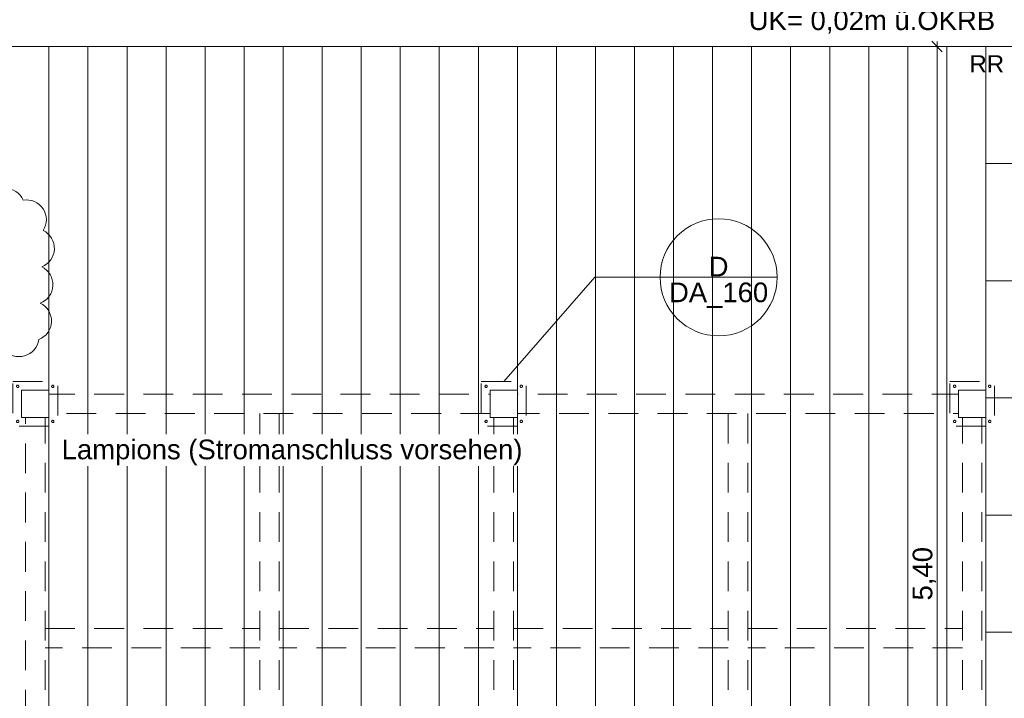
# Model space of a CAD drawing. Header units: metres. Extents: x -180 to 4, y -47 to 4.
# Tile 148 of 256: x -96.3 to -91.26, y -35.13 to -31.66. Entities that reach past the tile are written whole.
import ezdxf

# ---------------------------------------------------------------- set-up
doc = ezdxf.new("R2010")
doc.units = ezdxf.units.M
doc.header["$LTSCALE"] = 0.05
doc.header["$PDMODE"] = 1
doc.header["$PDSIZE"] = -2
doc.linetypes.add('ISO-02 Strichlinie', pattern=[3.81, 3.048, -0.762])
doc.layers.get('0').update_dxf_attribs({"lineweight": 25})
for name, color, linetype, lineweight, true_color in [('30 -34 Innenwände- 11 Durchbruch', 4, 'Continuous', 9, 0x00ffff), ('70 -72 Beschriftung- 1 Beschriftung allgemein', 7, 'Continuous', 9, 0xff6633), ('70 -72 Beschriftung- 7 Detailverweise', 7, 'Continuous', 9, 0x00dd00), ('70 -76 Bemaßung- 2 Allgemein', 7, 'Continuous', 5, 0x6666cc), ('70 -77 Revision- 2 Wolken', 7, 'Continuous', 18, 0x944cff), ('CW-Unsichtbar', 7, 'Continuous', 9, 0x599559)]:
    doc.layers.add(name, color=color, linetype=linetype, lineweight=lineweight, true_color=true_color)
for name, color, linetype, lineweight in [('40 -41 Abwasser_Wasser_Gas- 2 Wasser-1', 7, 'Continuous', 15), ('60- 61 allgemeine Ausstattung- 4 Terrassen', 7, 'Continuous', 9), ('Keine', 7, 'Continuous', 9)]:
    doc.layers.add(name, color=color, linetype=linetype, lineweight=lineweight)
doc.styles.add('Arial', font='arial.ttf')
doc.dimstyles.new('k+k_klein', dxfattribs={"dimtxt": 0.075516, "dimasz": 0.05302, "dimexe": 0.05, "dimexo": 0.15, "dimgap": 0.005, "dimtad": 1, "dimdec": 3, "dimtxsty": 'Arial', "dimblk": 'VW_SLASH-2', "dimblk1": 'VW_SLASH-2', "dimblk2": 'VW_SLASH-2', "dimcen": 0, "dimdle": 0.025, "dimadec": 3, "dimazin": 0, "dimtfac": 0.75, "dimtdec": 3, "dimtix": 1, "dimtmove": 0, "dimatfit": 0, "dimldrblk": 'VW_FILLEDARROW', "dimfxl": 0.1, "dimfxlon": 1, "dimfrac": 2, "dimtolj": 1, "dimarcsym": 0})

# ---------------------------------------------------------------- blocks, each defined once
blk = doc.blocks.new('Gruppe-135')
at = {"layer": '70 -72 Beschriftung- 1 Beschriftung allgemein', "insert": (-91.171, -31.8387), "char_height": 0.0881, "attachment_point": 2, "line_spacing_factor": 0.969685, "style": 'Arial'}
blk.add_mtext('RR DN70', dxfattribs=at)
at = {"color": 255}
blk.add_wipeout([(-91.2013, -31.6875), (-91.1994, -31.6847), (-91.1973, -31.682), (-91.1949, -31.6795), (-91.1923, -31.6773), (-91.1895, -31.6753), (-91.1865, -31.6737), (-91.1833, -31.6723), (-91.1801, -31.6712), (-91.1767, -31.6705), (-91.1733, -31.6701), (-91.1699, -31.6701), (-91.1664, -31.6703), (-91.1631, -31.671), (-91.1597, -31.6719), (-91.1566, -31.6732), (-91.1535, -31.6747), (-91.1506, -31.6766), (-91.1479, -31.6787), (-91.1455, -31.6811), (-91.1432, -31.6837), (-91.1413, -31.6866), (-91.1396, -31.6896), (-91.1382, -31.6927), (-91.1372, -31.696), (-91.1365, -31.6993), (-91.1361, -31.7028), (-91.136, -31.7062), (-91.1363, -31.7096), (-91.1369, -31.713), (-91.1379, -31.7163), (-91.1391, -31.7195), (-91.1407, -31.7225), (-91.1426, -31.7254), (-91.1447, -31.7281), (-91.1471, -31.7306), (-91.1497, -31.7328), (-91.1525, -31.7348), (-91.1555, -31.7364), (-91.1587, -31.7378), (-91.1619, -31.7388), (-91.1653, -31.7396), (-91.1687, -31.74), (-91.1721, -31.74), (-91.1756, -31.7397), (-91.1789, -31.7391), (-91.1823, -31.7382), (-91.1854, -31.7369), (-91.1885, -31.7354), (-91.1914, -31.7335), (-91.1941, -31.7314), (-91.1965, -31.729), (-91.1988, -31.7263), (-91.2007, -31.7235), (-91.2024, -31.7205), (-91.2038, -31.7174), (-91.2048, -31.7141), (-91.2055, -31.7107), (-91.2059, -31.7073), (-91.206, -31.7039), (-91.2057, -31.7005), (-91.2051, -31.6971), (-91.2041, -31.6938), (-91.2029, -31.6906)], dxfattribs=at).dxf.layer = '40 -41 Abwasser_Wasser_Gas- 2 Wasser-1'
at = {"layer": '40 -41 Abwasser_Wasser_Gas- 2 Wasser-1', "flags": 128}
blk.add_lwpolyline([(-91.2013, -31.6875), (-91.1994, -31.6847), (-91.1973, -31.682), (-91.1949, -31.6795), (-91.1923, -31.6773), (-91.1895, -31.6753), (-91.1865, -31.6737), (-91.1833, -31.6723), (-91.1801, -31.6712), (-91.1767, -31.6705), (-91.1733, -31.6701), (-91.1699, -31.6701), (-91.1664, -31.6703), (-91.1631, -31.671), (-91.1597, -31.6719), (-91.1566, -31.6732), (-91.1535, -31.6747), (-91.1506, -31.6766), (-91.1479, -31.6787), (-91.1455, -31.6811), (-91.1432, -31.6837), (-91.1413, -31.6866), (-91.1396, -31.6896), (-91.1382, -31.6927), (-91.1372, -31.696), (-91.1365, -31.6993), (-91.1361, -31.7028), (-91.136, -31.7062), (-91.1363, -31.7096), (-91.1369, -31.713), (-91.1379, -31.7163), (-91.1391, -31.7195), (-91.1407, -31.7225), (-91.1426, -31.7254), (-91.1447, -31.7281), (-91.1471, -31.7306), (-91.1497, -31.7328), (-91.1525, -31.7348), (-91.1555, -31.7364), (-91.1587, -31.7378), (-91.1619, -31.7388), (-91.1653, -31.7396), (-91.1687, -31.74), (-91.1721, -31.74), (-91.1756, -31.7397), (-91.1789, -31.7391), (-91.1823, -31.7382), (-91.1854, -31.7369), (-91.1885, -31.7354), (-91.1914, -31.7335), (-91.1941, -31.7314), (-91.1965, -31.729), (-91.1988, -31.7263), (-91.2007, -31.7235), (-91.2024, -31.7205), (-91.2038, -31.7174), (-91.2048, -31.7141), (-91.2055, -31.7107), (-91.2059, -31.7073), (-91.206, -31.7039), (-91.2057, -31.7005), (-91.2051, -31.6971), (-91.2041, -31.6938), (-91.2029, -31.6906)], close=True, dxfattribs=at)
blk = doc.blocks.new('Gruppe-186')
at = {"layer": 'Keine', "color": 7, "linetype": 'ISO-02 Strichlinie', "lineweight": 9, "transparency": 33554687, "flags": 128}
for points in [[(-96.3354, -33.509), (-96.1054, -33.509), (-96.1054, -33.739), (-96.3354, -33.739)], [(-96.3044, -33.534), (-96.3044, -33.5346), (-96.3045, -33.5352), (-96.3046, -33.5358), (-96.3048, -33.5363), (-96.3051, -33.5369), (-96.3054, -33.5374), (-96.3057, -33.5378), (-96.3061, -33.5383), (-96.3066, -33.5387), (-96.3071, -33.539), (-96.3076, -33.5393), (-96.3081, -33.5396), (-96.3086, -33.5398), (-96.3092, -33.5399), (-96.3098, -33.54), (-96.3104, -33.54), (-96.311, -33.54), (-96.3116, -33.5399), (-96.3121, -33.5398), (-96.3127, -33.5396), (-96.3132, -33.5393), (-96.3137, -33.539), (-96.3142, -33.5387), (-96.3146, -33.5383), (-96.315, -33.5378), (-96.3154, -33.5374), (-96.3157, -33.5369), (-96.3159, -33.5363), (-96.3161, -33.5358), (-96.3163, -33.5352), (-96.3164, -33.5346), (-96.3164, -33.534), (-96.3164, -33.5335), (-96.3163, -33.5329), (-96.3161, -33.5323), (-96.3159, -33.5317), (-96.3157, -33.5312), (-96.3154, -33.5307), (-96.315, -33.5302), (-96.3146, -33.5298), (-96.3142, -33.5294), (-96.3137, -33.5291), (-96.3132, -33.5288), (-96.3127, -33.5285), (-96.3121, -33.5283), (-96.3116, -33.5282), (-96.311, -33.5281), (-96.3104, -33.528), (-96.3098, -33.5281), (-96.3092, -33.5282), (-96.3086, -33.5283), (-96.3081, -33.5285), (-96.3076, -33.5288), (-96.3071, -33.5291), (-96.3066, -33.5294), (-96.3061, -33.5298), (-96.3057, -33.5302), (-96.3054, -33.5307), (-96.3051, -33.5312), (-96.3048, -33.5317), (-96.3046, -33.5323), (-96.3045, -33.5329), (-96.3044, -33.5335)], [(-96.1244, -33.534), (-96.1244, -33.5346), (-96.1245, -33.5352), (-96.1246, -33.5358), (-96.1248, -33.5363), (-96.1251, -33.5369), (-96.1254, -33.5374), (-96.1257, -33.5378), (-96.1261, -33.5383), (-96.1266, -33.5387), (-96.1271, -33.539), (-96.1276, -33.5393), (-96.1281, -33.5396), (-96.1286, -33.5398), (-96.1292, -33.5399), (-96.1298, -33.54), (-96.1304, -33.54), (-96.131, -33.54), (-96.1316, -33.5399), (-96.1321, -33.5398), (-96.1327, -33.5396), (-96.1332, -33.5393), (-96.1337, -33.539), (-96.1342, -33.5387), (-96.1346, -33.5383), (-96.135, -33.5378), (-96.1354, -33.5374), (-96.1357, -33.5369), (-96.1359, -33.5363), (-96.1361, -33.5358), (-96.1363, -33.5352), (-96.1364, -33.5346), (-96.1364, -33.534), (-96.1364, -33.5335), (-96.1363, -33.5329), (-96.1361, -33.5323), (-96.1359, -33.5317), (-96.1357, -33.5312), (-96.1354, -33.5307), (-96.135, -33.5302), (-96.1346, -33.5298), (-96.1342, -33.5294), (-96.1337, -33.5291), (-96.1332, -33.5288), (-96.1327, -33.5285), (-96.1321, -33.5283), (-96.1316, -33.5282), (-96.131, -33.5281), (-96.1304, -33.528), (-96.1298, -33.5281), (-96.1292, -33.5282), (-96.1286, -33.5283), (-96.1281, -33.5285), (-96.1276, -33.5288), (-96.1271, -33.5291), (-96.1266, -33.5294), (-96.1261, -33.5298), (-96.1257, -33.5302), (-96.1254, -33.5307), (-96.1251, -33.5312), (-96.1248, -33.5317), (-96.1246, -33.5323), (-96.1245, -33.5329), (-96.1244, -33.5335)], [(-96.3044, -33.714), (-96.3044, -33.7146), (-96.3045, -33.7152), (-96.3046, -33.7158), (-96.3048, -33.7163), (-96.3051, -33.7169), (-96.3054, -33.7174), (-96.3057, -33.7178), (-96.3061, -33.7183), (-96.3066, -33.7187), (-96.3071, -33.719), (-96.3076, -33.7193), (-96.3081, -33.7196), (-96.3086, -33.7198), (-96.3092, -33.7199), (-96.3098, -33.72), (-96.3104, -33.72), (-96.311, -33.72), (-96.3116, -33.7199), (-96.3121, -33.7198), (-96.3127, -33.7196), (-96.3132, -33.7193), (-96.3137, -33.719), (-96.3142, -33.7187), (-96.3146, -33.7183), (-96.315, -33.7178), (-96.3154, -33.7174), (-96.3157, -33.7169), (-96.3159, -33.7163), (-96.3161, -33.7158), (-96.3163, -33.7152), (-96.3164, -33.7146), (-96.3164, -33.714), (-96.3164, -33.7135), (-96.3163, -33.7129), (-96.3161, -33.7123), (-96.3159, -33.7117), (-96.3157, -33.7112), (-96.3154, -33.7107), (-96.315, -33.7102), (-96.3146, -33.7098), (-96.3142, -33.7094), (-96.3137, -33.7091), (-96.3132, -33.7088), (-96.3127, -33.7085), (-96.3121, -33.7083), (-96.3116, -33.7082), (-96.311, -33.7081), (-96.3104, -33.708), (-96.3098, -33.7081), (-96.3092, -33.7082), (-96.3086, -33.7083), (-96.3081, -33.7085), (-96.3076, -33.7088), (-96.3071, -33.7091), (-96.3066, -33.7094), (-96.3061, -33.7098), (-96.3057, -33.7102), (-96.3054, -33.7107), (-96.3051, -33.7112), (-96.3048, -33.7117), (-96.3046, -33.7123), (-96.3045, -33.7129), (-96.3044, -33.7135)], [(-96.1244, -33.714), (-96.1244, -33.7146), (-96.1245, -33.7152), (-96.1246, -33.7158), (-96.1248, -33.7163), (-96.1251, -33.7169), (-96.1254, -33.7174), (-96.1257, -33.7178), (-96.1261, -33.7183), (-96.1266, -33.7187), (-96.1271, -33.719), (-96.1276, -33.7193), (-96.1281, -33.7196), (-96.1286, -33.7198), (-96.1292, -33.7199), (-96.1298, -33.72), (-96.1304, -33.72), (-96.131, -33.72), (-96.1316, -33.7199), (-96.1321, -33.7198), (-96.1327, -33.7196), (-96.1332, -33.7193), (-96.1337, -33.719), (-96.1342, -33.7187), (-96.1346, -33.7183), (-96.135, -33.7178), (-96.1354, -33.7174), (-96.1357, -33.7169), (-96.1359, -33.7163), (-96.1361, -33.7158), (-96.1363, -33.7152), (-96.1364, -33.7146), (-96.1364, -33.714), (-96.1364, -33.7135), (-96.1363, -33.7129), (-96.1361, -33.7123), (-96.1359, -33.7117), (-96.1357, -33.7112), (-96.1354, -33.7107), (-96.135, -33.7102), (-96.1346, -33.7098), (-96.1342, -33.7094), (-96.1337, -33.7091), (-96.1332, -33.7088), (-96.1327, -33.7085), (-96.1321, -33.7083), (-96.1316, -33.7082), (-96.131, -33.7081), (-96.1304, -33.708), (-96.1298, -33.7081), (-96.1292, -33.7082), (-96.1286, -33.7083), (-96.1281, -33.7085), (-96.1276, -33.7088), (-96.1271, -33.7091), (-96.1266, -33.7094), (-96.1261, -33.7098), (-96.1257, -33.7102), (-96.1254, -33.7107), (-96.1251, -33.7112), (-96.1248, -33.7117), (-96.1246, -33.7123), (-96.1245, -33.7129), (-96.1244, -33.7135)]]:
    blk.add_lwpolyline(points, close=True, dxfattribs=at)
blk = doc.blocks.new('Gruppe-190')
at = {"layer": 'Keine', "color": 7, "linetype": 'ISO-02 Strichlinie', "lineweight": 9, "transparency": 33554687, "flags": 128}
for points in [[(-91.5354, -33.509), (-91.3054, -33.509), (-91.3054, -33.739), (-91.5354, -33.739)], [(-91.5044, -33.534), (-91.5044, -33.5346), (-91.5045, -33.5352), (-91.5046, -33.5358), (-91.5048, -33.5363), (-91.5051, -33.5369), (-91.5054, -33.5374), (-91.5057, -33.5378), (-91.5061, -33.5383), (-91.5066, -33.5387), (-91.5071, -33.539), (-91.5076, -33.5393), (-91.5081, -33.5396), (-91.5086, -33.5398), (-91.5092, -33.5399), (-91.5098, -33.54), (-91.5104, -33.54), (-91.511, -33.54), (-91.5116, -33.5399), (-91.5121, -33.5398), (-91.5127, -33.5396), (-91.5132, -33.5393), (-91.5137, -33.539), (-91.5142, -33.5387), (-91.5146, -33.5383), (-91.515, -33.5378), (-91.5154, -33.5374), (-91.5157, -33.5369), (-91.5159, -33.5363), (-91.5161, -33.5358), (-91.5163, -33.5352), (-91.5164, -33.5346), (-91.5164, -33.534), (-91.5164, -33.5335), (-91.5163, -33.5329), (-91.5161, -33.5323), (-91.5159, -33.5317), (-91.5157, -33.5312), (-91.5154, -33.5307), (-91.515, -33.5302), (-91.5146, -33.5298), (-91.5142, -33.5294), (-91.5137, -33.5291), (-91.5132, -33.5288), (-91.5127, -33.5285), (-91.5121, -33.5283), (-91.5116, -33.5282), (-91.511, -33.5281), (-91.5104, -33.528), (-91.5098, -33.5281), (-91.5092, -33.5282), (-91.5086, -33.5283), (-91.5081, -33.5285), (-91.5076, -33.5288), (-91.5071, -33.5291), (-91.5066, -33.5294), (-91.5061, -33.5298), (-91.5057, -33.5302), (-91.5054, -33.5307), (-91.5051, -33.5312), (-91.5048, -33.5317), (-91.5046, -33.5323), (-91.5045, -33.5329), (-91.5044, -33.5335)], [(-91.3244, -33.534), (-91.3244, -33.5346), (-91.3245, -33.5352), (-91.3246, -33.5358), (-91.3248, -33.5363), (-91.3251, -33.5369), (-91.3254, -33.5374), (-91.3257, -33.5378), (-91.3261, -33.5383), (-91.3266, -33.5387), (-91.3271, -33.539), (-91.3276, -33.5393), (-91.3281, -33.5396), (-91.3286, -33.5398), (-91.3292, -33.5399), (-91.3298, -33.54), (-91.3304, -33.54), (-91.331, -33.54), (-91.3316, -33.5399), (-91.3321, -33.5398), (-91.3327, -33.5396), (-91.3332, -33.5393), (-91.3337, -33.539), (-91.3342, -33.5387), (-91.3346, -33.5383), (-91.335, -33.5378), (-91.3354, -33.5374), (-91.3357, -33.5369), (-91.3359, -33.5363), (-91.3361, -33.5358), (-91.3363, -33.5352), (-91.3364, -33.5346), (-91.3364, -33.534), (-91.3364, -33.5335), (-91.3363, -33.5329), (-91.3361, -33.5323), (-91.3359, -33.5317), (-91.3357, -33.5312), (-91.3354, -33.5307), (-91.335, -33.5302), (-91.3346, -33.5298), (-91.3342, -33.5294), (-91.3337, -33.5291), (-91.3332, -33.5288), (-91.3327, -33.5285), (-91.3321, -33.5283), (-91.3316, -33.5282), (-91.331, -33.5281), (-91.3304, -33.528), (-91.3298, -33.5281), (-91.3292, -33.5282), (-91.3286, -33.5283), (-91.3281, -33.5285), (-91.3276, -33.5288), (-91.3271, -33.5291), (-91.3266, -33.5294), (-91.3261, -33.5298), (-91.3257, -33.5302), (-91.3254, -33.5307), (-91.3251, -33.5312), (-91.3248, -33.5317), (-91.3246, -33.5323), (-91.3245, -33.5329), (-91.3244, -33.5335)], [(-91.5044, -33.714), (-91.5044, -33.7146), (-91.5045, -33.7152), (-91.5046, -33.7158), (-91.5048, -33.7163), (-91.5051, -33.7169), (-91.5054, -33.7174), (-91.5057, -33.7178), (-91.5061, -33.7183), (-91.5066, -33.7187), (-91.5071, -33.719), (-91.5076, -33.7193), (-91.5081, -33.7196), (-91.5086, -33.7198), (-91.5092, -33.7199), (-91.5098, -33.72), (-91.5104, -33.72), (-91.511, -33.72), (-91.5116, -33.7199), (-91.5121, -33.7198), (-91.5127, -33.7196), (-91.5132, -33.7193), (-91.5137, -33.719), (-91.5142, -33.7187), (-91.5146, -33.7183), (-91.515, -33.7178), (-91.5154, -33.7174), (-91.5157, -33.7169), (-91.5159, -33.7163), (-91.5161, -33.7158), (-91.5163, -33.7152), (-91.5164, -33.7146), (-91.5164, -33.714), (-91.5164, -33.7135), (-91.5163, -33.7129), (-91.5161, -33.7123), (-91.5159, -33.7117), (-91.5157, -33.7112), (-91.5154, -33.7107), (-91.515, -33.7102), (-91.5146, -33.7098), (-91.5142, -33.7094), (-91.5137, -33.7091), (-91.5132, -33.7088), (-91.5127, -33.7085), (-91.5121, -33.7083), (-91.5116, -33.7082), (-91.511, -33.7081), (-91.5104, -33.708), (-91.5098, -33.7081), (-91.5092, -33.7082), (-91.5086, -33.7083), (-91.5081, -33.7085), (-91.5076, -33.7088), (-91.5071, -33.7091), (-91.5066, -33.7094), (-91.5061, -33.7098), (-91.5057, -33.7102), (-91.5054, -33.7107), (-91.5051, -33.7112), (-91.5048, -33.7117), (-91.5046, -33.7123), (-91.5045, -33.7129), (-91.5044, -33.7135)], [(-91.3244, -33.714), (-91.3244, -33.7146), (-91.3245, -33.7152), (-91.3246, -33.7158), (-91.3248, -33.7163), (-91.3251, -33.7169), (-91.3254, -33.7174), (-91.3257, -33.7178), (-91.3261, -33.7183), (-91.3266, -33.7187), (-91.3271, -33.719), (-91.3276, -33.7193), (-91.3281, -33.7196), (-91.3286, -33.7198), (-91.3292, -33.7199), (-91.3298, -33.72), (-91.3304, -33.72), (-91.331, -33.72), (-91.3316, -33.7199), (-91.3321, -33.7198), (-91.3327, -33.7196), (-91.3332, -33.7193), (-91.3337, -33.719), (-91.3342, -33.7187), (-91.3346, -33.7183), (-91.335, -33.7178), (-91.3354, -33.7174), (-91.3357, -33.7169), (-91.3359, -33.7163), (-91.3361, -33.7158), (-91.3363, -33.7152), (-91.3364, -33.7146), (-91.3364, -33.714), (-91.3364, -33.7135), (-91.3363, -33.7129), (-91.3361, -33.7123), (-91.3359, -33.7117), (-91.3357, -33.7112), (-91.3354, -33.7107), (-91.335, -33.7102), (-91.3346, -33.7098), (-91.3342, -33.7094), (-91.3337, -33.7091), (-91.3332, -33.7088), (-91.3327, -33.7085), (-91.3321, -33.7083), (-91.3316, -33.7082), (-91.331, -33.7081), (-91.3304, -33.708), (-91.3298, -33.7081), (-91.3292, -33.7082), (-91.3286, -33.7083), (-91.3281, -33.7085), (-91.3276, -33.7088), (-91.3271, -33.7091), (-91.3266, -33.7094), (-91.3261, -33.7098), (-91.3257, -33.7102), (-91.3254, -33.7107), (-91.3251, -33.7112), (-91.3248, -33.7117), (-91.3246, -33.7123), (-91.3245, -33.7129), (-91.3244, -33.7135)]]:
    blk.add_lwpolyline(points, close=True, dxfattribs=at)
blk = doc.blocks.new('Gruppe-191')
at = {"layer": 'Keine', "color": 7, "linetype": 'ISO-02 Strichlinie', "lineweight": 9, "transparency": 33554687, "flags": 128}
for points in [[(-93.9354, -33.509), (-93.7054, -33.509), (-93.7054, -33.739), (-93.9354, -33.739)], [(-93.9044, -33.534), (-93.9044, -33.5346), (-93.9045, -33.5352), (-93.9046, -33.5358), (-93.9048, -33.5363), (-93.9051, -33.5369), (-93.9054, -33.5374), (-93.9057, -33.5378), (-93.9061, -33.5383), (-93.9066, -33.5387), (-93.9071, -33.539), (-93.9076, -33.5393), (-93.9081, -33.5396), (-93.9086, -33.5398), (-93.9092, -33.5399), (-93.9098, -33.54), (-93.9104, -33.54), (-93.911, -33.54), (-93.9116, -33.5399), (-93.9121, -33.5398), (-93.9127, -33.5396), (-93.9132, -33.5393), (-93.9137, -33.539), (-93.9142, -33.5387), (-93.9146, -33.5383), (-93.915, -33.5378), (-93.9154, -33.5374), (-93.9157, -33.5369), (-93.9159, -33.5363), (-93.9161, -33.5358), (-93.9163, -33.5352), (-93.9164, -33.5346), (-93.9164, -33.534), (-93.9164, -33.5335), (-93.9163, -33.5329), (-93.9161, -33.5323), (-93.9159, -33.5317), (-93.9157, -33.5312), (-93.9154, -33.5307), (-93.915, -33.5302), (-93.9146, -33.5298), (-93.9142, -33.5294), (-93.9137, -33.5291), (-93.9132, -33.5288), (-93.9127, -33.5285), (-93.9121, -33.5283), (-93.9116, -33.5282), (-93.911, -33.5281), (-93.9104, -33.528), (-93.9098, -33.5281), (-93.9092, -33.5282), (-93.9086, -33.5283), (-93.9081, -33.5285), (-93.9076, -33.5288), (-93.9071, -33.5291), (-93.9066, -33.5294), (-93.9061, -33.5298), (-93.9057, -33.5302), (-93.9054, -33.5307), (-93.9051, -33.5312), (-93.9048, -33.5317), (-93.9046, -33.5323), (-93.9045, -33.5329), (-93.9044, -33.5335)], [(-93.7244, -33.534), (-93.7244, -33.5346), (-93.7245, -33.5352), (-93.7246, -33.5358), (-93.7248, -33.5363), (-93.7251, -33.5369), (-93.7254, -33.5374), (-93.7257, -33.5378), (-93.7261, -33.5383), (-93.7266, -33.5387), (-93.7271, -33.539), (-93.7276, -33.5393), (-93.7281, -33.5396), (-93.7286, -33.5398), (-93.7292, -33.5399), (-93.7298, -33.54), (-93.7304, -33.54), (-93.731, -33.54), (-93.7316, -33.5399), (-93.7321, -33.5398), (-93.7327, -33.5396), (-93.7332, -33.5393), (-93.7337, -33.539), (-93.7342, -33.5387), (-93.7346, -33.5383), (-93.735, -33.5378), (-93.7354, -33.5374), (-93.7357, -33.5369), (-93.7359, -33.5363), (-93.7361, -33.5358), (-93.7363, -33.5352), (-93.7364, -33.5346), (-93.7364, -33.534), (-93.7364, -33.5335), (-93.7363, -33.5329), (-93.7361, -33.5323), (-93.7359, -33.5317), (-93.7357, -33.5312), (-93.7354, -33.5307), (-93.735, -33.5302), (-93.7346, -33.5298), (-93.7342, -33.5294), (-93.7337, -33.5291), (-93.7332, -33.5288), (-93.7327, -33.5285), (-93.7321, -33.5283), (-93.7316, -33.5282), (-93.731, -33.5281), (-93.7304, -33.528), (-93.7298, -33.5281), (-93.7292, -33.5282), (-93.7286, -33.5283), (-93.7281, -33.5285), (-93.7276, -33.5288), (-93.7271, -33.5291), (-93.7266, -33.5294), (-93.7261, -33.5298), (-93.7257, -33.5302), (-93.7254, -33.5307), (-93.7251, -33.5312), (-93.7248, -33.5317), (-93.7246, -33.5323), (-93.7245, -33.5329), (-93.7244, -33.5335)], [(-93.9044, -33.714), (-93.9044, -33.7146), (-93.9045, -33.7152), (-93.9046, -33.7158), (-93.9048, -33.7163), (-93.9051, -33.7169), (-93.9054, -33.7174), (-93.9057, -33.7178), (-93.9061, -33.7183), (-93.9066, -33.7187), (-93.9071, -33.719), (-93.9076, -33.7193), (-93.9081, -33.7196), (-93.9086, -33.7198), (-93.9092, -33.7199), (-93.9098, -33.72), (-93.9104, -33.72), (-93.911, -33.72), (-93.9116, -33.7199), (-93.9121, -33.7198), (-93.9127, -33.7196), (-93.9132, -33.7193), (-93.9137, -33.719), (-93.9142, -33.7187), (-93.9146, -33.7183), (-93.915, -33.7178), (-93.9154, -33.7174), (-93.9157, -33.7169), (-93.9159, -33.7163), (-93.9161, -33.7158), (-93.9163, -33.7152), (-93.9164, -33.7146), (-93.9164, -33.714), (-93.9164, -33.7135), (-93.9163, -33.7129), (-93.9161, -33.7123), (-93.9159, -33.7117), (-93.9157, -33.7112), (-93.9154, -33.7107), (-93.915, -33.7102), (-93.9146, -33.7098), (-93.9142, -33.7094), (-93.9137, -33.7091), (-93.9132, -33.7088), (-93.9127, -33.7085), (-93.9121, -33.7083), (-93.9116, -33.7082), (-93.911, -33.7081), (-93.9104, -33.708), (-93.9098, -33.7081), (-93.9092, -33.7082), (-93.9086, -33.7083), (-93.9081, -33.7085), (-93.9076, -33.7088), (-93.9071, -33.7091), (-93.9066, -33.7094), (-93.9061, -33.7098), (-93.9057, -33.7102), (-93.9054, -33.7107), (-93.9051, -33.7112), (-93.9048, -33.7117), (-93.9046, -33.7123), (-93.9045, -33.7129), (-93.9044, -33.7135)], [(-93.7244, -33.714), (-93.7244, -33.7146), (-93.7245, -33.7152), (-93.7246, -33.7158), (-93.7248, -33.7163), (-93.7251, -33.7169), (-93.7254, -33.7174), (-93.7257, -33.7178), (-93.7261, -33.7183), (-93.7266, -33.7187), (-93.7271, -33.719), (-93.7276, -33.7193), (-93.7281, -33.7196), (-93.7286, -33.7198), (-93.7292, -33.7199), (-93.7298, -33.72), (-93.7304, -33.72), (-93.731, -33.72), (-93.7316, -33.7199), (-93.7321, -33.7198), (-93.7327, -33.7196), (-93.7332, -33.7193), (-93.7337, -33.719), (-93.7342, -33.7187), (-93.7346, -33.7183), (-93.735, -33.7178), (-93.7354, -33.7174), (-93.7357, -33.7169), (-93.7359, -33.7163), (-93.7361, -33.7158), (-93.7363, -33.7152), (-93.7364, -33.7146), (-93.7364, -33.714), (-93.7364, -33.7135), (-93.7363, -33.7129), (-93.7361, -33.7123), (-93.7359, -33.7117), (-93.7357, -33.7112), (-93.7354, -33.7107), (-93.735, -33.7102), (-93.7346, -33.7098), (-93.7342, -33.7094), (-93.7337, -33.7091), (-93.7332, -33.7088), (-93.7327, -33.7085), (-93.7321, -33.7083), (-93.7316, -33.7082), (-93.731, -33.7081), (-93.7304, -33.708), (-93.7298, -33.7081), (-93.7292, -33.7082), (-93.7286, -33.7083), (-93.7281, -33.7085), (-93.7276, -33.7088), (-93.7271, -33.7091), (-93.7266, -33.7094), (-93.7261, -33.7098), (-93.7257, -33.7102), (-93.7254, -33.7107), (-93.7251, -33.7112), (-93.7248, -33.7117), (-93.7246, -33.7123), (-93.7245, -33.7129), (-93.7244, -33.7135)]]:
    blk.add_lwpolyline(points, close=True, dxfattribs=at)
blk = doc.blocks.new('Änderungswolke-1')
at = {"layer": '70 -77 Revision- 2 Wolken', "transparency": 33554687, "flags": 128}
blk.add_lwpolyline([(-1.25, 0.3775, -0.298217), (-1.1569, 0.4385, -0.298217), (-1.0638, 0.3775, -0.298217), (-0.9706, 0.4385, -0.298217), (-0.8775, 0.3775, -0.298217), (-0.7844, 0.4385, -0.298217), (-0.6913, 0.3775, -0.298217), (-0.5982, 0.4385, -0.298217), (-0.5051, 0.3775, -0.298217), (-0.4119, 0.4385, -0.298217), (-0.3188, 0.3775, -0.298217), (-0.2257, 0.4385, -0.298217), (-0.1326, 0.3775, -0.298217), (-0.0395, 0.4385, -0.298217), (0.0537, 0.3775, -0.298217), (0.1468, 0.4385, -0.298217), (0.2399, 0.3775, -0.298217), (0.333, 0.4385, -0.298217), (0.4261, 0.3775, -0.298217), (0.5192, 0.4385, -0.298217), (0.6124, 0.3775, -0.298217), (0.7055, 0.4385, -0.298217), (0.7986, 0.3775, -0.298217), (0.8917, 0.4385, -0.298217), (0.9848, 0.3775, -0.298217), (1.0779, 0.4385, -0.298217), (1.1711, 0.3775, -0.298217), (1.2733, 0.3336, -0.298217), (1.2739, 0.2223, -0.298217), (1.3311, 0.1268, -0.298217), (1.2665, 0.0362, -0.298217), (1.3237, -0.0593, -0.298217), (1.2591, -0.1499, -0.298217), (1.3163, -0.2454, -0.298217), (1.2517, -0.336, -0.298217), (1.1784, -0.4198, -0.298217), (1.0723, -0.3861, -0.298217), (0.9789, -0.4467, -0.298217), (0.886, -0.3854, -0.298217), (0.7927, -0.446, -0.298217), (0.6998, -0.3847, -0.298217), (0.6065, -0.4453, -0.298217), (0.5136, -0.384, -0.298217), (0.4202, -0.4446, -0.298217), (0.3273, -0.3833, -0.298217), (0.234, -0.4439, -0.298217), (0.1411, -0.3826, -0.298217), (0.0478, -0.4432, -0.298217), (-0.0451, -0.3819, -0.298217), (-0.1385, -0.4426, -0.298217), (-0.2314, -0.3813, -0.298217), (-0.3247, -0.4419, -0.298217), (-0.4176, -0.3806, -0.298217), (-0.5109, -0.4412, -0.298217), (-0.6038, -0.3799, -0.298217), (-0.6972, -0.4405, -0.298217), (-0.7901, -0.3792, -0.298217), (-0.8834, -0.4398, -0.298217), (-0.9763, -0.3785, -0.298217), (-1.0696, -0.4391, -0.298217), (-1.1625, -0.3778, -0.298217), (-1.268, -0.3423, -0.298217), (-1.2777, -0.2315, -0.298217), (-1.3344, -0.1357, -0.298217), (-1.2692, -0.0454, -0.298217), (-1.3259, 0.0504, -0.298217), (-1.2608, 0.1406, -0.298217), (-1.3174, 0.2364, -0.298217), (-1.2523, 0.3267, -0.298217), (-1.2678, 0.3528, -0.298217), (-1.25, 0.3775)], format="xyb", close=True, dxfattribs=at)
blk = doc.blocks.new('Gruppe-198')
at = {"layer": '60- 61 allgemeine Ausstattung- 4 Terrassen', "linetype": 'Continuous', "lineweight": 9, "transparency": 33554534}
h = blk.add_hatch(dxfattribs=at)
h.set_pattern_fill('Platte 60_60 SRF-1', style=0, pattern_type=2)
h.set_pattern_definition([(90, (-83.55, -31.79404), (-0.6, 7e-17), []), (0, (-83.55, -31.79404), (0, 0.6), [])])
h.paths.add_polyline_path([(-91.3504, -37.194), (-98.824, -37.194), (-98.824, -39.2803), (-98.824, -39.2803), (-98.824, -39.837), (-96.571, -39.837), (-96.571, -39.717), (-83.5504, -39.717), (-83.5504, -37.187), (-83.5503, -36.06), (-83.5504, -36.06), (-83.5504, -33.594), (-75.268, -33.594), (-75.268, -31.794), (-91.3504, -31.794)])
at = {"layer": '60- 61 allgemeine Ausstattung- 4 Terrassen', "linetype": 'Continuous', "lineweight": 9, "transparency": 33554495}
h = blk.add_hatch(dxfattribs=at)
h.set_pattern_fill('Dämmstoff v 2mm SRF-2', style=0, pattern_type=2)
h.set_pattern_definition([(90, (-91.35039, -31.79404), (0.2, 0), [])])
h.paths.add_polyline_path([(-98.824, -31.794), (-98.824, -37.194), (-91.3504, -37.194), (-91.3504, -31.794)])
at = {"layer": '60- 61 allgemeine Ausstattung- 4 Terrassen', "color": 7, "linetype": 'ISO-02 Strichlinie'}
for p, q in [((-96.2704, -33.574), (-96.2704, -37.074)), ((-96.1704, -33.574), (-91.3651, -33.574)), ((-96.1704, -33.674), (-96.1704, -37.074)), ((-91.3651, -33.674), (-96.1704, -33.674)), ((-95.0704, -33.674), (-95.0704, -37.074)), ((-94.9704, -33.674), (-94.9704, -37.074)), ((-93.8704, -33.674), (-93.8704, -37.074)), ((-93.7704, -33.674), (-93.7704, -37.074)), ((-92.6704, -33.674), (-92.6704, -37.074)), ((-92.5704, -33.674), (-92.5704, -37.074)), ((-91.4704, -33.674), (-91.4704, -37.074)), ((-91.3704, -33.674), (-91.3704, -37.074)), ((-96.1704, -34.774), (-95.0704, -34.774)), ((-94.9704, -34.774), (-93.8704, -34.774)), ((-93.7704, -34.774), (-92.6704, -34.774)), ((-92.5704, -34.774), (-91.4704, -34.774)), ((-95.0704, -34.874), (-96.1704, -34.874)), ((-93.8704, -34.874), (-94.9704, -34.874)), ((-92.6704, -34.874), (-93.7704, -34.874)), ((-91.4704, -34.874), (-92.5704, -34.874))]:
    blk.add_line(p, q, dxfattribs=at)
at = {"layer": '60- 61 allgemeine Ausstattung- 4 Terrassen', "color": 252, "linetype": 'Continuous', "lineweight": 9, "true_color": 0x888888, "transparency": 33554687, "flags": 128}
for points in [[(-91.3504, -37.194), (-98.824, -37.194), (-98.824, -39.2803), (-98.824, -39.2803), (-98.824, -39.837), (-96.571, -39.837), (-96.571, -39.717), (-83.5504, -39.717), (-83.5504, -37.187), (-83.5503, -36.06), (-83.5504, -36.06), (-83.5504, -33.594), (-75.268, -33.594), (-75.268, -31.794), (-91.3504, -31.794)], [(-98.824, -31.794), (-98.824, -37.194), (-91.3504, -37.194), (-91.3504, -31.794)]]:
    blk.add_lwpolyline(points, close=True, dxfattribs=at)
at = {"layer": '70 -72 Beschriftung- 7 Detailverweise', "transparency": 33554687}
for q in [(-93.8204, -33.509), (-92.7194, -32.9761)]:
    blk.add_line((-93.3544, -32.9761), q, dxfattribs=at)
at = {"layer": '70 -72 Beschriftung- 7 Detailverweise'}
blk.add_line((-92.4194, -32.9761), (-93.0194, -32.9761), dxfattribs=at)
at = {"layer": '70 -72 Beschriftung- 7 Detailverweise', "flags": 128}
blk.add_lwpolyline([(-92.4194, -32.9761), (-92.4208, -33.0055), (-92.4252, -33.0346), (-92.4323, -33.0632), (-92.4422, -33.0909), (-92.4548, -33.1175), (-92.4699, -33.1428), (-92.4875, -33.1664), (-92.5073, -33.1882), (-92.5291, -33.208), (-92.5527, -33.2255), (-92.578, -33.2407), (-92.6046, -33.2532), (-92.6323, -33.2632), (-92.6609, -33.2703), (-92.69, -33.2746), (-92.7194, -33.2761), (-92.7488, -33.2746), (-92.7779, -33.2703), (-92.8065, -33.2632), (-92.8342, -33.2532), (-92.8608, -33.2407), (-92.8861, -33.2255), (-92.9097, -33.208), (-92.9315, -33.1882), (-92.9513, -33.1664), (-92.9688, -33.1428), (-92.984, -33.1175), (-92.9965, -33.0909), (-93.0065, -33.0632), (-93.0136, -33.0346), (-93.0179, -33.0055), (-93.0194, -32.9761), (-93.0179, -32.9467), (-93.0136, -32.9176), (-93.0065, -32.889), (-92.9965, -32.8613), (-92.984, -32.8347), (-92.9688, -32.8094), (-92.9513, -32.7858), (-92.9315, -32.764), (-92.9097, -32.7442), (-92.8861, -32.7266), (-92.8608, -32.7115), (-92.8342, -32.6989), (-92.8065, -32.689), (-92.7779, -32.6818), (-92.7488, -32.6775), (-92.7194, -32.6761), (-92.69, -32.6775), (-92.6609, -32.6818), (-92.6323, -32.689), (-92.6046, -32.6989), (-92.578, -32.7115), (-92.5527, -32.7266), (-92.5291, -32.7442), (-92.5073, -32.764), (-92.4875, -32.7858), (-92.4699, -32.8094), (-92.4548, -32.8347), (-92.4422, -32.8613), (-92.4323, -32.889), (-92.4252, -32.9176), (-92.4208, -32.9467)], close=True, dxfattribs=at)
at = {"layer": '70 -72 Beschriftung- 7 Detailverweise'}
blk.add_point((-92.7194, -32.9761), dxfattribs=at)
at = {"layer": '70 -77 Revision- 2 Wolken'}
blk.add_blockref('Änderungswolke-1', (-97.4536, -32.9586), dxfattribs=at)
at = {"layer": '70 -72 Beschriftung- 7 Detailverweise', "line_spacing_factor": 0.96878, "style": 'Arial'}
for s, insert, char_height, attachment_point in [('D', (-92.7194, -32.9715), 0.1007, 8), ('DA_160', (-92.7194, -33.0027), 0.10069, 2)]:
    blk.add_mtext(s, dxfattribs=dict(at, insert=insert, char_height=char_height, attachment_point=attachment_point))
at = {"layer": '40 -41 Abwasser_Wasser_Gas- 2 Wasser-1', "color": 7}
blk.add_blockref('Gruppe-135', (0, 0), dxfattribs=at)
at = {"color": 255, "linetype": 'Continuous', "lineweight": 18}
for points in [[(-96.2904, -33.554), (-96.1504, -33.554), (-96.1504, -33.694), (-96.2904, -33.694)], [(-93.8904, -33.554), (-93.7504, -33.554), (-93.7504, -33.694), (-93.8904, -33.694)], [(-91.4904, -33.554), (-91.3504, -33.554), (-91.3504, -33.694), (-91.4904, -33.694)]]:
    blk.add_wipeout(points, dxfattribs=at).dxf.layer = '60- 61 allgemeine Ausstattung- 4 Terrassen'
at = {"color": 255, "linetype": 'Continuous'}
blk.add_wipeout([(-96.0904, -33.9424), (-93.719, -33.9424), (-93.719, -33.7801), (-96.0904, -33.7801)], dxfattribs=at).dxf.layer = '60- 61 allgemeine Ausstattung- 4 Terrassen'
at = {"layer": '60- 61 allgemeine Ausstattung- 4 Terrassen', "color": 7, "linetype": 'Continuous', "lineweight": 18, "flags": 128}
for points in [[(-96.2904, -33.554), (-96.1504, -33.554), (-96.1504, -33.694), (-96.2904, -33.694)], [(-93.8904, -33.554), (-93.7504, -33.554), (-93.7504, -33.694), (-93.8904, -33.694)], [(-91.4904, -33.554), (-91.3504, -33.554), (-91.3504, -33.694), (-91.4904, -33.694)]]:
    blk.add_lwpolyline(points, close=True, dxfattribs=at)
at = {"layer": '70 -72 Beschriftung- 1 Beschriftung allgemein', "color": 7}
for name in ['Gruppe-186', 'Gruppe-191', 'Gruppe-190']:
    blk.add_blockref(name, (0, 0), dxfattribs=at)
at = {"layer": '60- 61 allgemeine Ausstattung- 4 Terrassen', "insert": (-94.9047, -33.8071), "char_height": 0.100689, "attachment_point": 2, "line_spacing_factor": 0.970891, "style": 'Arial'}
blk.add_mtext('Lampions (Stromanschluss vorsehen)', dxfattribs=at)
blk = doc.blocks.new('Gruppe-1595')
at = {"layer": '30 -34 Innenwände- 11 Durchbruch', "flags": 128}
blk.add_lwpolyline([(-91.2385, -31.423), (-91.1035, -31.423), (-91.2385, -31.553), (-91.1035, -31.553)], close=True, dxfattribs=at)
blk = doc.blocks.new('Gruppe-1596')
at = {"layer": '30 -34 Innenwände- 11 Durchbruch', "linetype": 'Continuous', "lineweight": 0}
blk.add_hatch(color=4, dxfattribs=at).paths.add_polyline_path([(-91.2385, -31.553), (-91.2385, -31.423), (-91.1035, -31.553), (-91.1035, -31.423)])
at = {"layer": '30 -34 Innenwände- 11 Durchbruch', "flags": 128}
blk.add_lwpolyline([(-91.2385, -31.553), (-91.2385, -31.423), (-91.1035, -31.553), (-91.1035, -31.423)], close=True, dxfattribs=at)
blk = doc.blocks.new('Gruppe-1597')
at = {"layer": '30 -34 Innenwände- 11 Durchbruch', "insert": (-92.5652, -31.7285), "char_height": 0.100689, "attachment_point": 7, "line_spacing_factor": 0.970891, "style": 'Arial'}
blk.add_mtext('WD 0,14m/0,14m\\PUK= 0,02m ü.OKRB', dxfattribs=at)
blk = doc.blocks.new('Gruppe-1598')
at = {"layer": '30 -34 Innenwände- 11 Durchbruch', "color": 7, "transparency": 33554687}
blk.add_blockref('Gruppe-1597', (0, 0), dxfattribs=at)
at = {"layer": '30 -34 Innenwände- 11 Durchbruch'}
for name in ['Gruppe-1595', 'Gruppe-1596']:
    blk.add_blockref(name, (0, 0), dxfattribs=at)
blk = doc.blocks.new('Gruppe-1599')
at = {"layer": 'CW-Unsichtbar', "linetype": 'Continuous', "lineweight": 5, "transparency": 33554687}
for p in [(-91.2385, -31.488), (-91.1035, -31.488)]:
    blk.add_point(p, dxfattribs=at)
at = {"layer": '30 -34 Innenwände- 11 Durchbruch', "color": 7, "transparency": 33554687}
blk.add_blockref('Gruppe-1598', (0, 0), dxfattribs=at)
at = {"layer": '30 -34 Innenwände- 11 Durchbruch', "color": 0, "flags": 1}
for tag in ['prm0_value', 'prm1_value', 'prm2_value', 'prm3_value', 'prm4_value', 'prm5_value', 'prm6_value', 'prm7_value', 'IFC_UUID', 'instanceID', 'prm0_name', 'prm0_type', 'prm1_name', 'prm1_type', 'prm2_name', 'prm2_type', 'prm3_name', 'prm3_type', 'prm4_name', 'prm4_type', 'prm5_name', 'prm5_type', 'prm6_name', 'prm6_type', 'prm7_name', 'prm7_type']:
    blk.add_attdef(tag, (-92.5652, -31.733), '', height=0.00018, dxfattribs=at)
blk = doc.blocks.new('_Dach_2D (2D)')
at = {"layer": '70 -72 Beschriftung- 1 Beschriftung allgemein', "color": 7}
blk.add_blockref('Gruppe-198', (0, 0), dxfattribs=at)
at = {"layer": '30 -34 Innenwände- 11 Durchbruch'}
blk.add_blockref('Gruppe-1599', (0, 0), dxfattribs=at)
blk = doc.blocks.new('VW_SLASH-2')
at = {"color": 0, "linetype": 'ByBlock', "lineweight": -2, "transparency": 16777216}
blk.add_line((0.472, 0), (-1, 0), dxfattribs=at)
at = {"color": 0, "lineweight": 5, "transparency": 16777216, "flags": 128}
blk.add_lwpolyline([(0.5, 0.5), (-0.5, -0.5)], dxfattribs=at)
blk = doc.blocks.new('*D2819')
at = {"layer": '70 -76 Bemaßung- 2 Allgemein', "color": 0, "lineweight": -2}
for p, q in [((-91.7, -31.794), (-91.55, -31.794)), ((-91.6, -37.141), (-91.6, -31.8471)), ((-91.7, -37.194), (-91.55, -37.194))]:
    blk.add_line(p, q, dxfattribs=at)
at = {"layer": 'Defpoints', "color": 0}
for p in [(-96.7669, -31.794), (-91.6, -31.794), (-96.7131, -37.194)]:
    blk.add_point(p, dxfattribs=at)
at = {"layer": '70 -76 Bemaßung- 2 Allgemein', "color": 0, "lineweight": -2, "xscale": 0.05302001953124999, "yscale": 0.05302001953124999, "zscale": 0.05302001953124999}
for p, rotation in [((-91.6, -31.794), 90), ((-91.6, -37.194), 270)]:
    blk.add_blockref('VW_SLASH-2', p, dxfattribs=dict(at, rotation=rotation))
at = {"layer": '70 -76 Bemaßung- 2 Allgemein', "color": 0, "insert": (-91.6655, -34.494), "char_height": 0.10069, "attachment_point": 5, "rotation": 90, "style": 'Arial'}
blk.add_mtext('\\A1;5,40', dxfattribs=at)
blk = doc.blocks.new('VW_FILLEDARROW')
at = {"linetype": 'Continuous', "lineweight": 0, "transparency": 16777216}
blk.add_hatch(color=0, dxfattribs=at).paths.add_polyline_path([(-2.829, 0.758), (0, 0), (-2.829, -0.758)])
at = {"color": 0, "lineweight": 5, "transparency": 16777216, "flags": 128}
blk.add_lwpolyline([(-2.829, 0.758), (0, 0), (-2.829, -0.758)], close=True, dxfattribs=at)
blk = doc.blocks.new('*D2820')
at = {"layer": '70 -76 Bemaßung- 2 Allgemein', "color": 0, "lineweight": -2}
for p, q in [((-98.824, -36.57), (-98.824, -36.72)), ((-91.3504, -36.57), (-91.3504, -36.72)), ((-91.4034, -36.67), (-98.771, -36.67))]:
    blk.add_line(p, q, dxfattribs=at)
at = {"layer": 'Defpoints', "color": 0}
for p in [(-91.3504, -32.9454), (-98.824, -36.3616), (-98.824, -36.67)]:
    blk.add_point(p, dxfattribs=at)
at = {"layer": '70 -76 Bemaßung- 2 Allgemein', "color": 0, "lineweight": -2, "xscale": 0.05302001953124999, "yscale": 0.05302001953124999, "zscale": 0.05302001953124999, "rotation": 180}
blk.add_blockref('VW_SLASH-2', (-98.824, -36.67), dxfattribs=at)
at = {"layer": '70 -76 Bemaßung- 2 Allgemein', "color": 0, "lineweight": -2, "xscale": 0.05302001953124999, "yscale": 0.05302001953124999, "zscale": 0.05302001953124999}
blk.add_blockref('VW_SLASH-2', (-91.3504, -36.67), dxfattribs=at)
at = {"layer": '70 -76 Bemaßung- 2 Allgemein', "color": 0, "insert": (-95.0872, -36.6045), "char_height": 0.10069, "attachment_point": 5, "style": 'Arial'}
blk.add_mtext('\\A1;7,50', dxfattribs=at)
blk = doc.blocks.new('_Dach_2D Bemaßung_ Beschriftung (2D)')
at = {"layer": '70 -76 Bemaßung- 2 Allgemein'}
dim = blk.add_linear_dim(base=(-91.6, -31.79404198), p1=(-96.71312637, -37.19404198), p2=(-96.76693653, -31.79404198), angle=270, text='5,40', dimstyle='k+k_klein', override={"dimtxt": 0.100689, "dimgap": 0.005, "dimdec": 2, "dimpost": '<>', "dimtxsty": 'Arial', "dimtmove": 2}, dxfattribs=at)
dim.commit()
dim.dimension.update_dxf_attribs({"geometry": '*D2819', "text_midpoint": (-91.66546354, -34.49404198)})
dim = blk.add_linear_dim(base=(-98.82399996, -36.67), p1=(-91.35038586, -32.94540992), p2=(-98.82399996, -36.36159871), text='7,50', dimstyle='k+k_klein', override={"dimtxt": 0.100689, "dimgap": 0.005, "dimdec": 1, "dimpost": '<>', "dimtxsty": 'Arial', "dimtmove": 2}, dxfattribs=at)
dim.commit()
dim.dimension.update_dxf_attribs({"geometry": '*D2820', "text_midpoint": (-95.08719291, -36.60453646)})

msp = doc.modelspace()

# ---------------------------------------------------------------- block references
at = {"layer": 'Keine', "color": 1}
msp.add_blockref('_Dach_2D (2D)', (0, 0), dxfattribs=at)

# ---------------------------------------------------------------- next in the draw order: block references
msp.add_blockref('_Dach_2D Bemaßung_ Beschriftung (2D)', (0, 0), dxfattribs=at)

doc.saveas('drawing.dxf')
